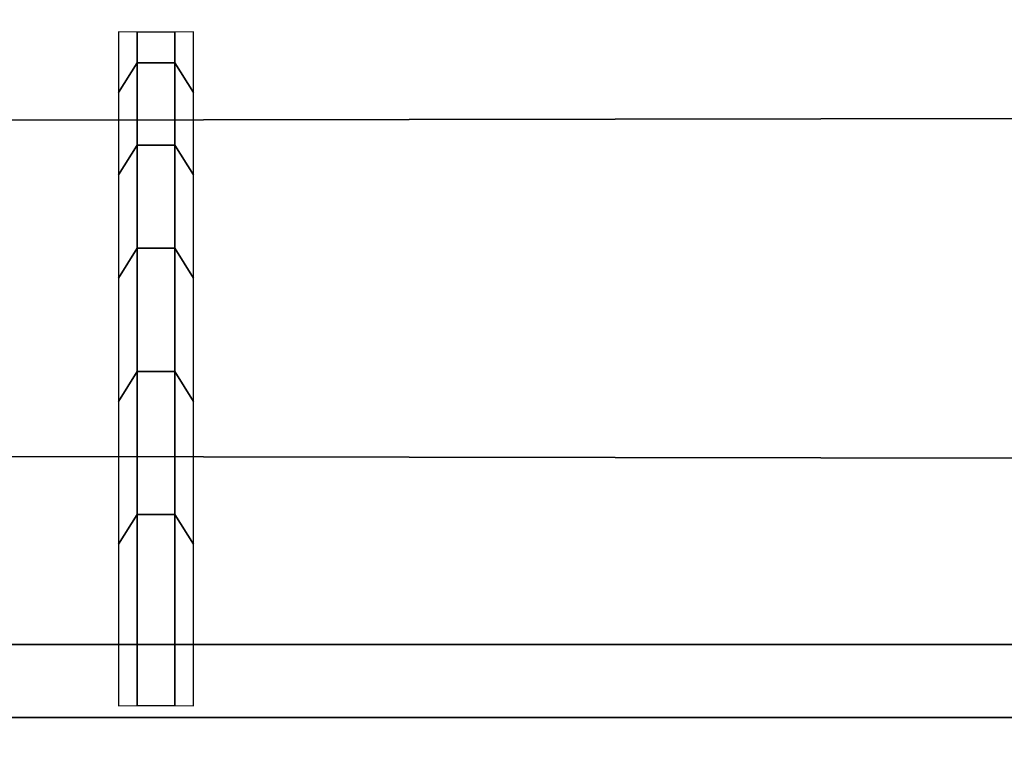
# Model space of a CAD drawing. Header units: inches. Extents: x 0 to 69, y -28.1 to 0.1.
# Tile 126 of 170: x 46.2064 to 46.3429, y -0.1505 to -0.0509. Entities that reach past the tile are written whole.
import ezdxf

# ---------------------------------------------------------------- set-up
doc = ezdxf.new("R2010")
doc.units = ezdxf.units.IN
doc.header["$LTSCALE"] = 0.03937
doc.header["$MEASUREMENT"] = 0
doc.layers.add('A-FURN-3-ST', color=151, linetype='Continuous')
doc.layers.add('A-FURN-3-STITCH', color=15, linetype='Continuous')

msp = doc.modelspace()

# ---------------------------------------------------------------- meshes
at = {"layer": 'A-FURN-3-ST'}
mesh = msp.add_polyface(dxfattribs=at)
corners = [(0.25, -1.1, 18), (68.75, -1.1, 18), (0.25, -0.81543, 17.96255), (68.75, -0.81543, 17.96255), (0.25, -0.55024, 17.85277), (68.75, -0.55024, 17.85277), (0.25, -0.32248, 17.67812), (68.75, -0.32248, 17.67812), (0.25, -0.14765, 17.45049), (68.75, -0.14765, 17.45049), (0.25, -0.03766, 17.18538), (68.75, -0.03766, 17.18538), (0.25, 0, 16.90085), (68.75, 0.00877, 5.50038), (0.25, 0.00877, 5.50038), (0.25, -0.02918, 5.30892), (68.75, -0.02918, 5.30892), (0.25, -0.13754, 5.14658), (68.75, -0.13754, 5.14658), (0.25, -0.2998, 5.0381), (68.75, -0.2998, 5.0381), (0.25, -0.49123, 5), (0.25, -27.51, 5), (0.125, -0.49123, 5.03349), (0.125, -27.51, 5.03349), (0.03349, -0.49123, 5.125), (0.03349, -0.14469, 5.35669), (0.125, -0.02472, 5.50036), (0.125, -0.06013, 5.32172), (0.125, -0.16123, 5.17026), (0.125, -0.31262, 5.06904), (0.03349, -0.125, 16.90075), (0.125, -0.03349, 16.90082), (0.125, -0.07001, 17.17669), (0.03349, -0.84777, 17.84181), (0.125, -1.1, 17.96651), (0.125, -0.8241, 17.9302), (0.03349, -0.41084, 17.58969), (0.125, -0.34616, 17.65442), (0.125, -0.17665, 17.43373), (0.03349, -0.25588, 17.38793), (0.03349, -0.15838, 17.15295), (0.125, -0.56698, 17.82376), (0.125, -26.91, 17.96651), (0.25, -26.91, 18)]
mesh.append_faces([[corners[k] for k in face] for face in [(0, 1, 2), (2, 3, 4), (4, 5, 6), (6, 7, 8), (8, 9, 10), (10, 11, 12), (12, 13, 14), (14, 13, 15), (15, 16, 17), (17, 18, 19), (19, 20, 21), (21, 22, 23), (23, 24, 25), (26, 27, 28), (28, 27, 14), (28, 14, 15), (28, 15, 29), (29, 15, 17), (29, 17, 30), (30, 17, 19), (30, 19, 23), (23, 19, 21), (23, 25, 30), (27, 31, 32), (27, 32, 14), (14, 32, 12), (31, 33, 32), (32, 33, 10), (32, 10, 12), (34, 35, 36), (37, 38, 39, 40), (40, 39, 33, 41), (35, 0, 36), (36, 0, 2), (36, 2, 42), (42, 2, 4), (42, 4, 38), (38, 4, 6), (38, 6, 39), (39, 6, 8), (39, 8, 33), (33, 8, 10), (35, 43, 0), (44, 1, 0)]])
mesh = msp.add_polyface(dxfattribs=at)
corners = [(68.875, -0.49123, 5.03349), (68.875, -27.51, 5.03349), (68.75, -0.49123, 5), (68.75, 0.00877, 5.50038), (68.875, -0.02472, 5.50036), (68.75, -0.02918, 5.30892), (68.875, -0.06013, 5.32172), (68.75, -0.13754, 5.14658), (68.875, -0.16123, 5.17026), (68.75, -0.2998, 5.0381), (68.875, -0.31262, 5.06904), (68.96651, -0.34766, 5.15357), (68.96651, -0.11623, 5.50029), (68.96651, -0.14469, 5.35669), (68.96651, -0.22596, 5.23494), (68.75, 0, 16.90085), (68.875, -0.03349, 16.90082), (68.75, -1.1, 18), (68.875, -1.1, 17.96651), (68.75, -0.81543, 17.96255), (68.875, -0.8241, 17.9302), (68.75, -0.55024, 17.85277), (68.875, -0.56698, 17.82376), (68.75, -0.32248, 17.67812), (68.875, -0.34616, 17.65442), (68.75, -0.14765, 17.45049), (68.875, -0.17665, 17.43373), (68.75, -0.03766, 17.18538), (68.875, -0.07001, 17.17669), (68.96651, -0.15838, 17.15295), (68.96651, -1.1, 17.875), (68.75, -26.91, 18), (68.875, -26.91, 17.96651), (0.25, -0.81543, 17.96255), (0.25, -0.55024, 17.85277), (0.25, -0.32248, 17.67812), (0.25, -0.14765, 17.45049), (0.25, -0.03766, 17.18538), (0.25, 0, 16.90085), (0.25, -0.02918, 5.30892), (0.25, -0.13754, 5.14658), (0.25, -0.2998, 5.0381), (0.25, -0.49123, 5), (68.75, -27.51, 5)]
mesh.append_faces([[corners[k] for k in face] for face in [(0, 1, 2), (3, 4, 5), (5, 4, 6), (5, 6, 7), (7, 6, 8), (7, 8, 9), (9, 8, 10), (9, 10, 2), (2, 10, 0), (0, 10, 11), (12, 6, 4), (8, 6, 13, 14), (3, 15, 4), (4, 15, 16), (4, 16, 12), (17, 18, 19), (19, 18, 20), (19, 20, 21), (21, 20, 22), (21, 22, 23), (23, 22, 24), (23, 24, 25), (25, 24, 26), (25, 26, 27), (27, 26, 28), (27, 28, 15), (15, 28, 16), (16, 28, 29), (18, 30, 20), (17, 31, 18), (18, 32, 30), (33, 17, 19), (34, 19, 21), (35, 21, 23), (36, 23, 25), (37, 25, 27), (38, 27, 15), (15, 3, 38), (39, 3, 5), (40, 5, 7), (41, 7, 9), (42, 9, 2), (2, 43, 42)]])
at = {"layer": 'A-FURN-3-STITCH'}
mesh = msp.add_polymesh((7, 4), dxfattribs=at)
for k, corner in enumerate([(46.23048, -0.05259, 17.23487), (46.22787, -0.05262, 17.23486), (46.22266, -0.05262, 17.23486), (46.22006, -0.05259, 17.23487), (46.23048, -0.06102, 17.27306), (46.22787, -0.05689, 17.27487), (46.22266, -0.05689, 17.27487), (46.22006, -0.06102, 17.27306), (46.23048, -0.07242, 17.31046), (46.22787, -0.06829, 17.31227), (46.22266, -0.06829, 17.31227), (46.22006, -0.07242, 17.31046), (46.23048, -0.08672, 17.34685), (46.22787, -0.08259, 17.34867), (46.22266, -0.08259, 17.34867), (46.22006, -0.08672, 17.34685), (46.23048, -0.10382, 17.38202), (46.22787, -0.09969, 17.38383), (46.22266, -0.09969, 17.38383), (46.22006, -0.10382, 17.38202), (46.23048, -0.12364, 17.41573), (46.22787, -0.11951, 17.41754), (46.22266, -0.11951, 17.41754), (46.22006, -0.12364, 17.41573), (46.23048, -0.14603, 17.44778), (46.22787, -0.14598, 17.4478), (46.22266, -0.14598, 17.4478), (46.22006, -0.14603, 17.44778)]):
    mesh.set_mesh_vertex(divmod(k, 4), corner)

doc.saveas('drawing.dxf')
